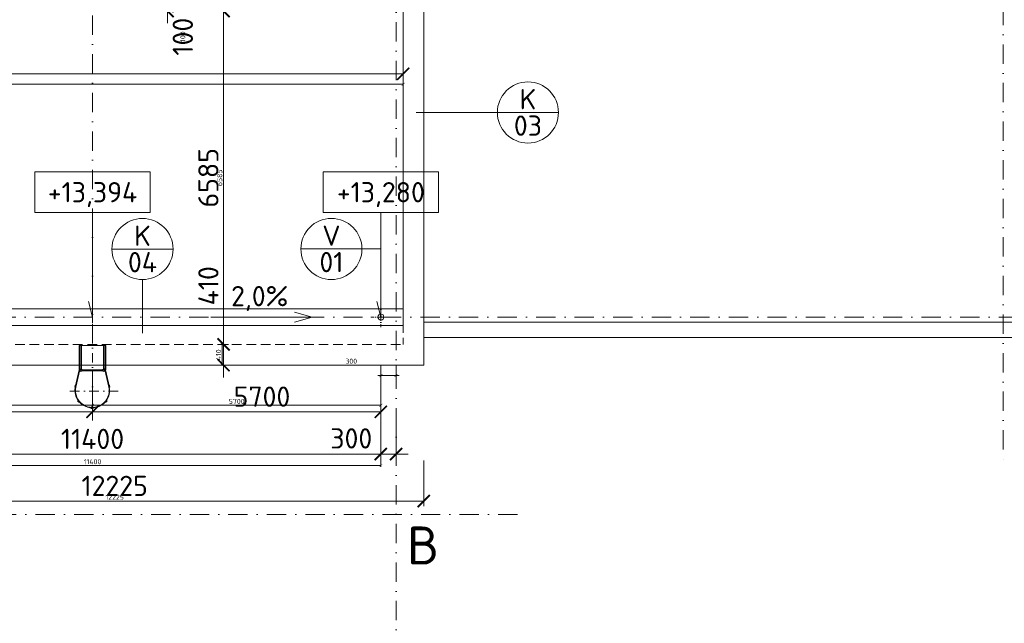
# Model space of a CAD drawing. Header units: millimetres. Extents: x -916886 to 3713765, y -2985421 to 1675785.
# Tile 152 of 256: x 143110 to 162575, y 171253 to 183175. Entities that reach past the tile are written whole.
import ezdxf
from ezdxf import colors
from ezdxf.entities.mleader import LeaderData, LeaderLine
from ezdxf.enums import TextEntityAlignment as Align
from ezdxf.math import Vec2, Vec3

# ---------------------------------------------------------------- set-up
doc = ezdxf.new("R2010")
doc.units = ezdxf.units.MM
for name, pattern in [('CENTERX2', [101.6, 63.5, -12.7, 12.7, -12.7]), ('DASHDOT', [25.4, 12.7, -6.35, 0, -6.35]), ('ČÁRKOVANÁ', [19.05, 12.7, -6.35])]:
    doc.linetypes.add(name, pattern=pattern)
doc.layers.get('Defpoints').update_dxf_attribs({"color": 8})
for name, color, linetype, lineweight in [('A99_N_kce-pohl', 1, 'Continuous', 9), ('A99_N_koty-200', 5, 'Continuous', 5), ('A99_N_koty-200 @ 200', 5, 'Continuous', 5), ('A99_N_koty-200 @ 50 (2)', 5, 'Continuous', 5), ('A99_N_koty-vysk', 160, 'Continuous', 9), ('A99_N_txt-popis-200', 240, 'Continuous', 5), ('A99_N_txt-popis-50 @ 200', 240, 'Continuous', 9), ('A99_N_znaceni 200', 5, 'Continuous', 5), ('A99_S_kce-pohl', 7, 'Continuous', 5), ('A99_S_kce-rez-sil', 7, 'Continuous', 15), ('A99_S_kce-rez-ten', 7, 'Continuous', 9), ('A99_S_osy', 1, 'CENTERX2', 5)]:
    doc.layers.add(name, color=color, linetype=linetype, lineweight=lineweight)
doc.styles.add('A99_kota', font='isocpeur.ttf', dxfattribs={"height": 2})
doc.styles.add('A99_popis', font='isocpeur.ttf')
doc.styles.add('ad_popis 100', font='isocpeur.ttf', dxfattribs={"height": 200})
doc.dimstyles.new('A99_kota_200 new', dxfattribs={"dimscale": 200, "dimtxt": 2, "dimasz": 1.2, "dimexe": 0.5, "dimexo": 1.5, "dimgap": 0.5, "dimtad": 1, "dimdec": 0, "dimzin": 3, "dimdsep": 46, "dimtxsty": 'A99_kota', "dimblk": 'ARCHTICK', "dimcen": 2.5, "dimazin": 2, "dimtfac": 0.75, "dimtdec": 0, "dimtix": 1, "dimtmove": 2, "dimatfit": 0, "dimfxl": 0, "dimtolj": 1, "dimtzin": 0, "dimlwd": 5, "dimlwe": 5, "dimarcsym": 0})

# ---------------------------------------------------------------- blocks, each defined once
blk = doc.blocks.new('_ArchTick')
at = {"color": 0, "linetype": 'ByBlock', "const_width": 0.15}
blk.add_lwpolyline([(-0.5, -0.5), (0.5, 0.5)], dxfattribs=at)
blk = doc.blocks.new('*D3095')
at = {"layer": 'A99_N_koty-200', "color": 0, "linetype": 'Continuous', "lineweight": 5, "transparency": 16777216}
for p, q in [((146035, 183445), (146035, 183685)), ((145235, 183445), (146135, 183445)), ((146035, 183445), (146035, 183345)), ((145235, 183345), (146135, 183345)), ((146035, 183345), (146035, 183105))]:
    blk.add_line(p, q, dxfattribs=at)
at = {"layer": 'Defpoints', "color": 0, "linetype": 'Continuous', "lineweight": 0, "transparency": 16777216}
for p in [(144620, 183445), (144620, 183345), (146035, 183345)]:
    blk.add_point(p, dxfattribs=at)
at = {"layer": 'A99_N_koty-200', "color": 0, "linetype": 'Continuous', "lineweight": 5, "transparency": 16777216, "xscale": 240, "yscale": 240, "zscale": 240}
for p, rotation in [((146035, 183445), 270), ((146035, 183345), 90)]:
    blk.add_blockref('_ArchTick', p, dxfattribs=dict(at, rotation=rotation))
at = {"layer": 'A99_N_koty-200', "color": 0, "linetype": 'Continuous', "transparency": 16777216, "insert": (146335, 182840), "char_height": 400, "attachment_point": 5, "rotation": 90, "style": 'A99_kota'}
blk.add_mtext('\\A1;100', dxfattribs=at)
blk = doc.blocks.new('*D3096')
at = {"layer": 'A99_N_koty-200', "color": 0, "linetype": 'Continuous', "lineweight": 5, "transparency": 16777216}
for p, q in [((145835, 183445), (146060, 183445)), ((146035, 183445), (146035, 183505)), ((146035, 183445), (146035, 183345)), ((145835, 183345), (146060, 183345)), ((146035, 183345), (146035, 183285))]:
    blk.add_line(p, q, dxfattribs=at)
at = {"layer": 'Defpoints', "color": 0, "linetype": 'Continuous', "lineweight": 0, "transparency": 16777216}
for p in [(144620, 183445), (144620, 183345), (146035, 183345)]:
    blk.add_point(p, dxfattribs=at)
at = {"layer": 'A99_N_koty-200', "color": 0, "linetype": 'Continuous', "lineweight": 5, "transparency": 16777216, "xscale": 60, "yscale": 60, "zscale": 60}
for p, rotation in [((146035, 183445), 270), ((146035, 183345), 90)]:
    blk.add_blockref('_ArchTick', p, dxfattribs=dict(at, rotation=rotation))
at = {"layer": 'A99_N_koty-200', "color": 0, "linetype": 'Continuous', "transparency": 16777216, "insert": (146335, 182840), "char_height": 100, "attachment_point": 5, "rotation": 90, "style": 'A99_kota'}
blk.add_mtext('\\A1;100', dxfattribs=at)
blk = doc.blocks.new('*D3107')
at = {"layer": 'A99_N_koty-200', "color": 0, "linetype": 'Continuous', "lineweight": 5, "transparency": 16777216}
for p, q in [((146340, 183345), (147240, 183345)), ((147140, 183345), (147140, 176760)), ((147140, 176760), (147240, 176760))]:
    blk.add_line(p, q, dxfattribs=at)
at = {"layer": 'Defpoints', "color": 0, "linetype": 'Continuous', "lineweight": 0, "transparency": 16777216}
for p in [(144620, 183345), (147140, 176760), (147140, 176760)]:
    blk.add_point(p, dxfattribs=at)
at = {"layer": 'A99_N_koty-200', "color": 0, "linetype": 'Continuous', "lineweight": 5, "transparency": 16777216, "xscale": 240, "yscale": 240, "zscale": 240}
for p, rotation in [((147140, 183345), 90), ((147140, 176760), 270)]:
    blk.add_blockref('_ArchTick', p, dxfattribs=dict(at, rotation=rotation))
at = {"layer": 'A99_N_koty-200', "color": 0, "linetype": 'Continuous', "transparency": 16777216, "insert": (146840, 180052.5), "char_height": 400, "attachment_point": 5, "rotation": 90, "style": 'A99_kota'}
blk.add_mtext('\\A1;6585', dxfattribs=at)
blk = doc.blocks.new('*D3108')
at = {"layer": 'A99_N_koty-200', "color": 0, "linetype": 'Continuous', "lineweight": 5, "transparency": 16777216}
for p, q in [((146940, 183345), (147165, 183345)), ((147140, 183345), (147140, 176760)), ((147140, 176760), (147165, 176760))]:
    blk.add_line(p, q, dxfattribs=at)
at = {"layer": 'Defpoints', "color": 0, "linetype": 'Continuous', "lineweight": 0, "transparency": 16777216}
for p in [(144620, 183345), (147140, 176760), (147140, 176760)]:
    blk.add_point(p, dxfattribs=at)
at = {"layer": 'A99_N_koty-200', "color": 0, "linetype": 'Continuous', "lineweight": 5, "transparency": 16777216, "xscale": 60, "yscale": 60, "zscale": 60}
for p, rotation in [((147140, 183345), 90), ((147140, 176760), 270)]:
    blk.add_blockref('_ArchTick', p, dxfattribs=dict(at, rotation=rotation))
at = {"layer": 'A99_N_koty-200', "color": 0, "linetype": 'Continuous', "transparency": 16777216, "insert": (147065, 180052.5), "char_height": 100, "attachment_point": 5, "rotation": 90, "style": 'A99_kota'}
blk.add_mtext('\\A1;6585', dxfattribs=at)
blk = doc.blocks.new('*D3110')
at = {"layer": 'A99_N_koty-200', "color": 0, "linetype": 'Continuous', "lineweight": 5, "transparency": 16777216}
for p, q in [((147140, 176760), (147140, 177000)), ((147140, 176760), (147240, 176760)), ((147140, 176350), (147140, 176760)), ((147140, 176350), (147240, 176350)), ((147140, 176350), (147140, 176110))]:
    blk.add_line(p, q, dxfattribs=at)
at = {"layer": 'Defpoints', "color": 0, "linetype": 'Continuous', "lineweight": 0, "transparency": 16777216}
for p in [(147140, 176760), (147140, 176760), (147116, 176350)]:
    blk.add_point(p, dxfattribs=at)
at = {"layer": 'A99_N_koty-200', "color": 0, "linetype": 'Continuous', "lineweight": 5, "transparency": 16777216, "xscale": 240, "yscale": 240, "zscale": 240}
for p, rotation in [((147140, 176760), 270), ((147140, 176350), 90)]:
    blk.add_blockref('_ArchTick', p, dxfattribs=dict(at, rotation=rotation))
at = {"layer": 'A99_N_koty-200', "color": 0, "linetype": 'Continuous', "transparency": 16777216, "insert": (146840, 177920), "char_height": 400, "attachment_point": 5, "rotation": 90, "style": 'A99_kota'}
blk.add_mtext('\\A1;410', dxfattribs=at)
blk = doc.blocks.new('*D3111')
at = {"layer": 'A99_N_koty-200', "color": 0, "linetype": 'Continuous', "lineweight": 5, "transparency": 16777216}
for p, q in [((147116, 176760), (147091, 176760)), ((147116, 176350), (147116, 176760)), ((147116, 176350), (147141, 176350))]:
    blk.add_line(p, q, dxfattribs=at)
at = {"layer": 'Defpoints', "color": 0, "linetype": 'Continuous', "lineweight": 0, "transparency": 16777216}
for p in [(147116, 176760), (147140, 176760), (147116, 176350)]:
    blk.add_point(p, dxfattribs=at)
at = {"layer": 'A99_N_koty-200', "color": 0, "linetype": 'Continuous', "lineweight": 5, "transparency": 16777216, "xscale": 60, "yscale": 60, "zscale": 60}
for p, rotation in [((147116, 176760), 90), ((147116, 176350), 270)]:
    blk.add_blockref('_ArchTick', p, dxfattribs=dict(at, rotation=rotation))
at = {"layer": 'A99_N_koty-200', "color": 0, "linetype": 'Continuous', "transparency": 16777216, "insert": (147041, 176555), "char_height": 100, "attachment_point": 5, "rotation": 90, "style": 'A99_kota'}
blk.add_mtext('\\A1;410', dxfattribs=at)
blk = doc.blocks.new('*D3113')
at = {"layer": 'A99_N_koty-200', "color": 0, "linetype": 'Continuous', "lineweight": 5, "transparency": 16777216}
for p, q in [((5860, 182105), (5860, 182205)), ((150690, 182105), (150690, 182205)), ((5860, 182105), (150690, 182105))]:
    blk.add_line(p, q, dxfattribs=at)
at = {"layer": 'Defpoints', "color": 0, "linetype": 'Continuous', "lineweight": 0, "transparency": 16777216}
for p in [(150690, 182105), (150690, 182095), (5860, 181900)]:
    blk.add_point(p, dxfattribs=at)
at = {"layer": 'A99_N_koty-200', "color": 0, "linetype": 'Continuous', "lineweight": 5, "transparency": 16777216, "xscale": 240, "yscale": 240, "zscale": 240, "rotation": 180}
blk.add_blockref('_ArchTick', (5860, 182105), dxfattribs=at)
at = {"layer": 'A99_N_koty-200', "color": 0, "linetype": 'Continuous', "lineweight": 5, "transparency": 16777216, "xscale": 240, "yscale": 240, "zscale": 240}
blk.add_blockref('_ArchTick', (150690, 182105), dxfattribs=at)
at = {"layer": 'A99_N_koty-200', "color": 0, "linetype": 'Continuous', "transparency": 16777216, "insert": (76950, 182405), "char_height": 400, "attachment_point": 5, "style": 'A99_kota'}
blk.add_mtext('\\A1;144830', dxfattribs=at)
blk = doc.blocks.new('*D3114')
at = {"layer": 'A99_N_koty-200', "color": 0, "linetype": 'Continuous', "lineweight": 5, "transparency": 16777216}
for p, q in [((150690, 182020), (150690, 181875)), ((5860, 181900), (5860, 181925)), ((5860, 181900), (150690, 181900))]:
    blk.add_line(p, q, dxfattribs=at)
at = {"layer": 'Defpoints', "color": 0, "linetype": 'Continuous', "lineweight": 0, "transparency": 16777216}
for p in [(150690, 182095), (5860, 181900), (150690, 181900)]:
    blk.add_point(p, dxfattribs=at)
at = {"layer": 'A99_N_koty-200', "color": 0, "linetype": 'Continuous', "lineweight": 5, "transparency": 16777216, "xscale": 60, "yscale": 60, "zscale": 60, "rotation": 180}
blk.add_blockref('_ArchTick', (5860, 181900), dxfattribs=at)
at = {"layer": 'A99_N_koty-200', "color": 0, "linetype": 'Continuous', "lineweight": 5, "transparency": 16777216, "xscale": 60, "yscale": 60, "zscale": 60}
blk.add_blockref('_ArchTick', (150690, 181900), dxfattribs=at)
at = {"layer": 'A99_N_koty-200', "color": 0, "linetype": 'Continuous', "transparency": 16777216, "insert": (78275, 181975), "char_height": 100, "attachment_point": 5, "style": 'A99_kota'}
blk.add_mtext('\\A1;144830', dxfattribs=at)
blk = doc.blocks.new('*D3804')
at = {"layer": 'A99_N_koty-200', "color": 0, "linetype": 'Continuous', "lineweight": 5, "transparency": 16777216}
for p, q in [((150250, 175395), (150250, 174495)), ((150550, 175395), (150550, 174495)), ((150250, 174595), (150010, 174595)), ((150550, 174595), (150250, 174595)), ((150550, 174595), (150790, 174595))]:
    blk.add_line(p, q, dxfattribs=at)
at = {"layer": 'Defpoints', "color": 0, "linetype": 'Continuous', "lineweight": 0, "transparency": 16777216}
for p in [(150250, 177300), (150550, 176835), (150250, 174595)]:
    blk.add_point(p, dxfattribs=at)
at = {"layer": 'A99_N_koty-200', "color": 0, "linetype": 'Continuous', "lineweight": 5, "transparency": 16777216, "xscale": 240, "yscale": 240, "zscale": 240}
blk.add_blockref('_ArchTick', (150250, 174595), dxfattribs=at)
at = {"layer": 'A99_N_koty-200', "color": 0, "linetype": 'Continuous', "lineweight": 5, "transparency": 16777216, "xscale": 240, "yscale": 240, "zscale": 240, "rotation": 180}
blk.add_blockref('_ArchTick', (150550, 174595), dxfattribs=at)
at = {"layer": 'A99_N_koty-200', "color": 0, "linetype": 'Continuous', "transparency": 16777216, "insert": (149665, 174905), "char_height": 400, "attachment_point": 5, "style": 'A99_kota'}
blk.add_mtext('\\A1;300', dxfattribs=at)
blk = doc.blocks.new('*D3805')
at = {"layer": 'A99_N_koty-200', "color": 0, "linetype": 'Continuous', "lineweight": 5, "transparency": 16777216}
for p, q in [((150250, 176347.5), (150250, 176122.5)), ((150550, 176347.5), (150550, 176122.5)), ((150250, 176147.5), (150190, 176147.5)), ((150550, 176147.5), (150250, 176147.5)), ((150550, 176147.5), (150610, 176147.5))]:
    blk.add_line(p, q, dxfattribs=at)
at = {"layer": 'Defpoints', "color": 0, "linetype": 'Continuous', "lineweight": 0, "transparency": 16777216}
for p in [(150250, 177300), (150550, 176835), (150250, 176147.5)]:
    blk.add_point(p, dxfattribs=at)
at = {"layer": 'A99_N_koty-200', "color": 0, "linetype": 'Continuous', "lineweight": 5, "transparency": 16777216, "xscale": 60, "yscale": 60, "zscale": 60}
blk.add_blockref('_ArchTick', (150250, 176147.5), dxfattribs=at)
at = {"layer": 'A99_N_koty-200', "color": 0, "linetype": 'Continuous', "lineweight": 5, "transparency": 16777216, "xscale": 60, "yscale": 60, "zscale": 60, "rotation": 180}
blk.add_blockref('_ArchTick', (150550, 176147.5), dxfattribs=at)
at = {"layer": 'A99_N_koty-200', "color": 0, "linetype": 'Continuous', "transparency": 16777216, "insert": (149665, 176430), "char_height": 100, "attachment_point": 5, "style": 'A99_kota'}
blk.add_mtext('\\A1;300', dxfattribs=at)
blk = doc.blocks.new('*U62')
at = {"color": 0, "linetype": 'ByBlock'}
for p, q in [((5.7, -4), (5.7, -14.35)), ((5.7, -14.35), (5.286, -12.805))]:
    blk.add_line(p, q, dxfattribs=at)
blk.add_lwpolyline([(0, -4), (11.4, -4), (11.4, 0), (0, 0)], close=True, dxfattribs=at)
at = {"color": 0, "linetype": 'ByBlock', "style": 'A99_kota'}
for tag, p in [('VYSKA', (5.7, -2.241)), ('VYSKA_POPIS1', (5.7, -6.041)), ('VYSKA_POPIS2', (5.9, -9.541)), ('VYSKA_POPIS3', (5.9, -13.041))]:
    blk.add_attdef(tag, text='', height=2, dxfattribs=at).set_placement(p, align=Align.MIDDLE)
blk = doc.blocks.new('*D3858')
at = {"layer": 'A99_N_koty-200', "color": 0, "linetype": 'Continuous', "lineweight": 5, "transparency": 16777216}
for p, q in [((138850, 175395), (138850, 174495)), ((150250, 175395), (150250, 174495)), ((138850, 174595), (150250, 174595))]:
    blk.add_line(p, q, dxfattribs=at)
at = {"layer": 'Defpoints', "color": 0, "linetype": 'Continuous', "lineweight": 0, "transparency": 16777216}
for p in [(138850, 176800), (150250, 176800), (150250, 174595)]:
    blk.add_point(p, dxfattribs=at)
at = {"layer": 'A99_N_koty-200', "color": 0, "linetype": 'Continuous', "lineweight": 5, "transparency": 16777216, "xscale": 240, "yscale": 240, "zscale": 240, "rotation": 180}
blk.add_blockref('_ArchTick', (138850, 174595), dxfattribs=at)
at = {"layer": 'A99_N_koty-200', "color": 0, "linetype": 'Continuous', "lineweight": 5, "transparency": 16777216, "xscale": 240, "yscale": 240, "zscale": 240}
blk.add_blockref('_ArchTick', (150250, 174595), dxfattribs=at)
at = {"layer": 'A99_N_koty-200', "color": 0, "linetype": 'Continuous', "transparency": 16777216, "insert": (144550, 174895), "char_height": 400, "attachment_point": 5, "style": 'A99_kota'}
blk.add_mtext('\\A1;11400', dxfattribs=at)
blk = doc.blocks.new('*D3859')
at = {"layer": 'A99_N_koty-200', "color": 0, "linetype": 'Continuous', "lineweight": 5, "transparency": 16777216}
for p, q in [((138850, 174570), (138850, 174345)), ((150250, 174570), (150250, 174345)), ((138850, 174370), (150250, 174370))]:
    blk.add_line(p, q, dxfattribs=at)
at = {"layer": 'Defpoints', "color": 0, "linetype": 'Continuous', "lineweight": 0, "transparency": 16777216}
for p in [(138850, 176800), (150250, 176800), (150250, 174370)]:
    blk.add_point(p, dxfattribs=at)
at = {"layer": 'A99_N_koty-200', "color": 0, "linetype": 'Continuous', "lineweight": 5, "transparency": 16777216, "xscale": 60, "yscale": 60, "zscale": 60, "rotation": 180}
blk.add_blockref('_ArchTick', (138850, 174370), dxfattribs=at)
at = {"layer": 'A99_N_koty-200', "color": 0, "linetype": 'Continuous', "lineweight": 5, "transparency": 16777216, "xscale": 60, "yscale": 60, "zscale": 60}
blk.add_blockref('_ArchTick', (150250, 174370), dxfattribs=at)
at = {"layer": 'A99_N_koty-200', "color": 0, "linetype": 'Continuous', "transparency": 16777216, "insert": (144550, 174445), "char_height": 100, "attachment_point": 5, "style": 'A99_kota'}
blk.add_mtext('\\A1;11400', dxfattribs=at)
blk = doc.blocks.new('*D3861')
at = {"layer": 'A99_N_koty-200', "color": 0, "linetype": 'Continuous', "lineweight": 5, "transparency": 16777216}
for p, q in [((144550, 176230), (144550, 175330)), ((150250, 176230), (150250, 175330)), ((150250, 175430), (144550, 175430))]:
    blk.add_line(p, q, dxfattribs=at)
at = {"layer": 'Defpoints', "color": 0, "linetype": 'Continuous', "lineweight": 0, "transparency": 16777216}
for p in [(144550, 176810), (150250, 176930), (144550, 175430)]:
    blk.add_point(p, dxfattribs=at)
at = {"layer": 'A99_N_koty-200', "color": 0, "linetype": 'Continuous', "lineweight": 5, "transparency": 16777216, "xscale": 240, "yscale": 240, "zscale": 240, "rotation": 180}
blk.add_blockref('_ArchTick', (144550, 175430), dxfattribs=at)
at = {"layer": 'A99_N_koty-200', "color": 0, "linetype": 'Continuous', "lineweight": 5, "transparency": 16777216, "xscale": 240, "yscale": 240, "zscale": 240}
blk.add_blockref('_ArchTick', (150250, 175430), dxfattribs=at)
at = {"layer": 'A99_N_koty-200', "color": 0, "linetype": 'Continuous', "transparency": 16777216, "insert": (147900, 175730), "char_height": 400, "attachment_point": 5, "style": 'A99_kota'}
blk.add_mtext('\\A1;5700', dxfattribs=at)
blk = doc.blocks.new('*D3862')
at = {"layer": 'A99_N_koty-200', "color": 0, "linetype": 'Continuous', "lineweight": 5, "transparency": 16777216}
for p, q in [((144550, 175760), (144550, 175535)), ((150250, 175760), (150250, 175535)), ((150250, 175560), (144550, 175560))]:
    blk.add_line(p, q, dxfattribs=at)
at = {"layer": 'Defpoints', "color": 0, "linetype": 'Continuous', "lineweight": 0, "transparency": 16777216}
for p in [(144550, 176810), (150250, 176930), (144550, 175560)]:
    blk.add_point(p, dxfattribs=at)
at = {"layer": 'A99_N_koty-200', "color": 0, "linetype": 'Continuous', "lineweight": 5, "transparency": 16777216, "xscale": 60, "yscale": 60, "zscale": 60, "rotation": 180}
blk.add_blockref('_ArchTick', (144550, 175560), dxfattribs=at)
at = {"layer": 'A99_N_koty-200', "color": 0, "linetype": 'Continuous', "lineweight": 5, "transparency": 16777216, "xscale": 60, "yscale": 60, "zscale": 60}
blk.add_blockref('_ArchTick', (150250, 175560), dxfattribs=at)
at = {"layer": 'A99_N_koty-200', "color": 0, "linetype": 'Continuous', "transparency": 16777216, "insert": (147400, 175635), "char_height": 100, "attachment_point": 5, "style": 'A99_kota'}
blk.add_mtext('\\A1;5700', dxfattribs=at)
blk = doc.blocks.new('*D3864')
at = {"layer": 'A99_N_koty-200', "color": 0, "linetype": 'Continuous', "lineweight": 5, "transparency": 16777216}
for p, q in [((144550, 176230), (144550, 175330)), ((138850, 176055), (138850, 175330)), ((138850, 175430), (144550, 175430))]:
    blk.add_line(p, q, dxfattribs=at)
at = {"layer": 'Defpoints', "color": 0, "linetype": 'Continuous', "lineweight": 0, "transparency": 16777216}
for p in [(144550, 176810), (138850, 176355), (144550, 175430)]:
    blk.add_point(p, dxfattribs=at)
at = {"layer": 'A99_N_koty-200', "color": 0, "linetype": 'Continuous', "lineweight": 5, "transparency": 16777216, "xscale": 240, "yscale": 240, "zscale": 240, "rotation": 180}
blk.add_blockref('_ArchTick', (138850, 175430), dxfattribs=at)
at = {"layer": 'A99_N_koty-200', "color": 0, "linetype": 'Continuous', "lineweight": 5, "transparency": 16777216, "xscale": 240, "yscale": 240, "zscale": 240}
blk.add_blockref('_ArchTick', (144550, 175430), dxfattribs=at)
at = {"layer": 'A99_N_koty-200', "color": 0, "linetype": 'Continuous', "transparency": 16777216, "insert": (141700, 175730), "char_height": 400, "attachment_point": 5, "style": 'A99_kota'}
blk.add_mtext('\\A1;5700', dxfattribs=at)
blk = doc.blocks.new('*D3865')
at = {"layer": 'A99_N_koty-200', "color": 0, "linetype": 'Continuous', "lineweight": 5, "transparency": 16777216}
for p, q in [((138850, 175760), (138850, 175535)), ((144550, 175760), (144550, 175535)), ((138850, 175560), (144550, 175560))]:
    blk.add_line(p, q, dxfattribs=at)
at = {"layer": 'Defpoints', "color": 0, "linetype": 'Continuous', "lineweight": 0, "transparency": 16777216}
for p in [(144550, 176810), (138850, 176355), (144550, 175560)]:
    blk.add_point(p, dxfattribs=at)
at = {"layer": 'A99_N_koty-200', "color": 0, "linetype": 'Continuous', "lineweight": 5, "transparency": 16777216, "xscale": 60, "yscale": 60, "zscale": 60, "rotation": 180}
blk.add_blockref('_ArchTick', (138850, 175560), dxfattribs=at)
at = {"layer": 'A99_N_koty-200', "color": 0, "linetype": 'Continuous', "lineweight": 5, "transparency": 16777216, "xscale": 60, "yscale": 60, "zscale": 60}
blk.add_blockref('_ArchTick', (144550, 175560), dxfattribs=at)
at = {"layer": 'A99_N_koty-200', "color": 0, "linetype": 'Continuous', "transparency": 16777216, "insert": (141700, 175635), "char_height": 100, "attachment_point": 5, "style": 'A99_kota'}
blk.add_mtext('\\A1;5700', dxfattribs=at)
blk = doc.blocks.new('*U20')
at = {"color": 0, "linetype": 'ByBlock'}
blk.add_line((-3.02, 0), (3.02, 0), dxfattribs=at)
blk.add_circle((0, 0), 3.02, dxfattribs=at)
at = {"color": 0, "linetype": 'ByBlock', "style": 'A99_popis'}
for tag, p in [('KATEGORIE', (0, 1.31)), ('PRVEK', (0, -1.298))]:
    blk.add_attdef(tag, text='', height=2, dxfattribs=at).set_placement(p, align=Align.MIDDLE_CENTER)
blk = doc.blocks.new('*D4101')
at = {"layer": 'A99_N_koty-200', "color": 0, "linetype": 'Continuous', "lineweight": 5, "transparency": 16777216}
for p, q in [((151100, 174467.5), (151100, 173567.5)), ((138875, 173667.5), (138875, 173567.5)), ((138875, 173667.5), (151100, 173667.5))]:
    blk.add_line(p, q, dxfattribs=at)
at = {"layer": 'Defpoints', "color": 0, "linetype": 'Continuous', "lineweight": 0, "transparency": 16777216}
for p in [(151100, 176350), (138875, 173747.5), (151100, 173667.5)]:
    blk.add_point(p, dxfattribs=at)
at = {"layer": 'A99_N_koty-200', "color": 0, "linetype": 'Continuous', "lineweight": 5, "transparency": 16777216, "xscale": 240, "yscale": 240, "zscale": 240, "rotation": 180}
blk.add_blockref('_ArchTick', (138875, 173667.5), dxfattribs=at)
at = {"layer": 'A99_N_koty-200', "color": 0, "linetype": 'Continuous', "lineweight": 5, "transparency": 16777216, "xscale": 240, "yscale": 240, "zscale": 240}
blk.add_blockref('_ArchTick', (151100, 173667.5), dxfattribs=at)
at = {"layer": 'A99_N_koty-200', "color": 0, "linetype": 'Continuous', "transparency": 16777216, "insert": (144987.5, 173967.5), "char_height": 400, "attachment_point": 5, "style": 'A99_kota'}
blk.add_mtext('\\A1;12225', dxfattribs=at)
blk = doc.blocks.new('*D4102')
at = {"layer": 'A99_N_koty-200', "color": 0, "linetype": 'Continuous', "lineweight": 5, "transparency": 16777216}
for p, q in [((151100, 173867.5), (151100, 173642.5)), ((138875, 173672.5), (138875, 173642.5)), ((138875, 173667.5), (151100, 173667.5))]:
    blk.add_line(p, q, dxfattribs=at)
at = {"layer": 'Defpoints', "color": 0, "linetype": 'Continuous', "lineweight": 0, "transparency": 16777216}
for p in [(151100, 176350), (138875, 173747.5), (151100, 173667.5)]:
    blk.add_point(p, dxfattribs=at)
at = {"layer": 'A99_N_koty-200', "color": 0, "linetype": 'Continuous', "lineweight": 5, "transparency": 16777216, "xscale": 60, "yscale": 60, "zscale": 60, "rotation": 180}
blk.add_blockref('_ArchTick', (138875, 173667.5), dxfattribs=at)
at = {"layer": 'A99_N_koty-200', "color": 0, "linetype": 'Continuous', "lineweight": 5, "transparency": 16777216, "xscale": 60, "yscale": 60, "zscale": 60}
blk.add_blockref('_ArchTick', (151100, 173667.5), dxfattribs=at)
at = {"layer": 'A99_N_koty-200', "color": 0, "linetype": 'Continuous', "transparency": 16777216, "insert": (144987.5, 173742.5), "char_height": 100, "attachment_point": 5, "style": 'A99_kota'}
blk.add_mtext('\\A1;12225', dxfattribs=at)
blk = doc.blocks.new('*U4754')
at = {"layer": 'A99_N_koty-200 @ 200', "linetype": 'Continuous'}
dim = blk.add_linear_dim(base=(146035, 183345), p1=(144620, 183445), p2=(144620, 183345), angle=90, dimstyle='A99_kota_200 new', override={"dimscale": 200, "dimtix": 1, "dimtofl": 1, "dimtmove": 2, "dimatfit": 0}, dxfattribs=at)
dim.commit()
dim.dimension.update_dxf_attribs({"geometry": '*D3095', "text_midpoint": (146335, 182840), "dimtype": 128})
at = {"layer": 'A99_N_koty-200 @ 50 (2)', "linetype": 'Continuous'}
dim = blk.add_linear_dim(base=(146035, 183345), p1=(144620, 183445), p2=(144620, 183345), angle=90, dimstyle='A99_kota_200 new', override={"dimscale": 50, "dimtix": 1, "dimtofl": 1, "dimtmove": 2, "dimatfit": 0}, dxfattribs=at)
dim.commit()
dim.dimension.update_dxf_attribs({"geometry": '*D3096', "text_midpoint": (146335, 182840), "dimtype": 128})
blk = doc.blocks.new('*U4758')
at = {"layer": 'A99_N_koty-200 @ 200', "linetype": 'Continuous'}
dim = blk.add_linear_dim(base=(147140, 176760), p1=(144620, 183345), p2=(147140, 176760), angle=90, dimstyle='A99_kota_200 new', override={"dimscale": 200, "dimtix": 1, "dimtofl": 1, "dimtmove": 2, "dimatfit": 0}, dxfattribs=at)
dim.commit()
dim.dimension.update_dxf_attribs({"geometry": '*D3107', "text_midpoint": (146840, 180052.5)})
at = {"layer": 'A99_N_koty-200 @ 50 (2)', "linetype": 'Continuous'}
dim = blk.add_linear_dim(base=(147140, 176760), p1=(144620, 183345), p2=(147140, 176760), angle=90, dimstyle='A99_kota_200 new', override={"dimscale": 50, "dimtix": 1, "dimtofl": 1, "dimtmove": 2, "dimatfit": 0}, dxfattribs=at)
dim.commit()
dim.dimension.update_dxf_attribs({"geometry": '*D3108', "text_midpoint": (147065, 180052.5)})
blk = doc.blocks.new('*U4759')
at = {"layer": 'A99_N_koty-200 @ 200', "linetype": 'Continuous'}
dim = blk.add_linear_dim(base=(147140, 176760), p1=(147115.7, 176350), p2=(147140, 176760), angle=90, dimstyle='A99_kota_200 new', override={"dimscale": 200, "dimtix": 1, "dimtofl": 1, "dimtmove": 2, "dimatfit": 0}, dxfattribs=at)
dim.commit()
dim.dimension.update_dxf_attribs({"geometry": '*D3110', "text_midpoint": (146840, 177920), "dimtype": 128})
at = {"layer": 'A99_N_koty-200 @ 50 (2)', "linetype": 'Continuous'}
dim = blk.add_linear_dim(base=(147115.7, 176760), p1=(147115.7, 176350), p2=(147140, 176760), angle=90, dimstyle='A99_kota_200 new', override={"dimscale": 50, "dimtix": 1, "dimtofl": 1, "dimtmove": 2, "dimatfit": 0}, dxfattribs=at)
dim.commit()
dim.dimension.update_dxf_attribs({"geometry": '*D3111', "text_midpoint": (147040.7, 176555)})
blk = doc.blocks.new('*U4760')
at = {"layer": 'A99_N_koty-200 @ 200', "linetype": 'Continuous'}
dim = blk.add_linear_dim(base=(150690, 182105), p1=(5860, 181900), p2=(150690, 182095), dimstyle='A99_kota_200 new', override={"dimscale": 200, "dimtix": 1, "dimtofl": 1, "dimtmove": 2, "dimatfit": 0}, dxfattribs=at)
dim.commit()
dim.dimension.update_dxf_attribs({"geometry": '*D3113', "text_midpoint": (76950, 182405), "dimtype": 128})
at = {"layer": 'A99_N_koty-200 @ 50 (2)', "linetype": 'Continuous'}
dim = blk.add_linear_dim(base=(150690, 181900), p1=(5860, 181900), p2=(150690, 182095), dimstyle='A99_kota_200 new', override={"dimscale": 50, "dimtix": 1, "dimtofl": 1, "dimtmove": 2, "dimatfit": 0}, dxfattribs=at)
dim.commit()
dim.dimension.update_dxf_attribs({"geometry": '*D3114', "text_midpoint": (78275, 181975)})
blk = doc.blocks.new('*U4952')
at = {"layer": 'A99_N_koty-200 @ 200', "linetype": 'Continuous'}
dim = blk.add_linear_dim(base=(150250, 174595), p1=(150550, 176835), p2=(150250, 177300), dimstyle='A99_kota_200 new', override={"dimscale": 200, "dimtix": 1, "dimtofl": 1, "dimtmove": 2, "dimatfit": 0}, dxfattribs=at)
dim.commit()
dim.dimension.update_dxf_attribs({"geometry": '*D3804', "text_midpoint": (149665, 174905), "dimtype": 128})
at = {"layer": 'A99_N_koty-200 @ 50 (2)', "linetype": 'Continuous'}
dim = blk.add_linear_dim(base=(150250, 176147.5), p1=(150550, 176835), p2=(150250, 177300), dimstyle='A99_kota_200 new', override={"dimscale": 50, "dimtix": 1, "dimtofl": 1, "dimtmove": 2, "dimatfit": 0}, dxfattribs=at)
dim.commit()
dim.dimension.update_dxf_attribs({"geometry": '*D3805', "text_midpoint": (149665, 176430), "dimtype": 128})
blk = doc.blocks.new('*U4970')
at = {"layer": 'A99_N_koty-200 @ 200', "linetype": 'Continuous'}
dim = blk.add_linear_dim(base=(150250, 174595), p1=(138850, 176800), p2=(150250, 176800), dimstyle='A99_kota_200 new', override={"dimscale": 200, "dimtix": 1, "dimtofl": 1, "dimtmove": 2, "dimatfit": 0}, dxfattribs=at)
dim.commit()
dim.dimension.update_dxf_attribs({"geometry": '*D3858', "text_midpoint": (144550, 174895)})
at = {"layer": 'A99_N_koty-200 @ 50 (2)', "linetype": 'Continuous'}
dim = blk.add_linear_dim(base=(150250, 174370), p1=(138850, 176800), p2=(150250, 176800), dimstyle='A99_kota_200 new', override={"dimscale": 50, "dimtix": 1, "dimtofl": 1, "dimtmove": 2, "dimatfit": 0}, dxfattribs=at)
dim.commit()
dim.dimension.update_dxf_attribs({"geometry": '*D3859', "text_midpoint": (144550, 174445)})
blk = doc.blocks.new('*U4971')
at = {"layer": 'A99_N_koty-200 @ 200', "linetype": 'Continuous'}
dim = blk.add_linear_dim(base=(144550, 175430), p1=(150250, 176930), p2=(144550, 176810), angle=180, dimstyle='A99_kota_200 new', override={"dimscale": 200, "dimtix": 1, "dimtofl": 1, "dimtmove": 2, "dimatfit": 0}, dxfattribs=at)
dim.commit()
dim.dimension.update_dxf_attribs({"geometry": '*D3861', "text_midpoint": (147900, 175730), "dimtype": 128})
at = {"layer": 'A99_N_koty-200 @ 50 (2)', "linetype": 'Continuous'}
dim = blk.add_linear_dim(base=(144550, 175560), p1=(150250, 176930), p2=(144550, 176810), angle=180, dimstyle='A99_kota_200 new', override={"dimscale": 50, "dimtix": 1, "dimtofl": 1, "dimtmove": 2, "dimatfit": 0}, dxfattribs=at)
dim.commit()
dim.dimension.update_dxf_attribs({"geometry": '*D3862', "text_midpoint": (147400, 175635)})
blk = doc.blocks.new('*U4972')
at = {"layer": 'A99_N_koty-200 @ 200', "linetype": 'Continuous'}
dim = blk.add_linear_dim(base=(144550, 175430), p1=(138850, 176355), p2=(144550, 176810), dimstyle='A99_kota_200 new', override={"dimscale": 200, "dimtix": 1, "dimtofl": 1, "dimtmove": 2, "dimatfit": 0}, dxfattribs=at)
dim.commit()
dim.dimension.update_dxf_attribs({"geometry": '*D3864', "text_midpoint": (141700, 175730)})
at = {"layer": 'A99_N_koty-200 @ 50 (2)', "linetype": 'Continuous'}
dim = blk.add_linear_dim(base=(144550, 175560), p1=(138850, 176355), p2=(144550, 176810), dimstyle='A99_kota_200 new', override={"dimscale": 50, "dimtix": 1, "dimtofl": 1, "dimtmove": 2, "dimatfit": 0}, dxfattribs=at)
dim.commit()
dim.dimension.update_dxf_attribs({"geometry": '*D3865', "text_midpoint": (141700, 175635)})
blk = doc.blocks.new('*U5072')
at = {"layer": 'A99_N_koty-200 @ 200', "linetype": 'Continuous'}
dim = blk.add_linear_dim(base=(151100, 173667.5), p1=(138875, 173747.5), p2=(151100, 176350), dimstyle='A99_kota_200 new', override={"dimscale": 200, "dimtix": 1, "dimtofl": 1, "dimtmove": 2, "dimatfit": 0}, dxfattribs=at)
dim.commit()
dim.dimension.update_dxf_attribs({"geometry": '*D4101', "text_midpoint": (144987.5, 173967.5)})
at = {"layer": 'A99_N_koty-200 @ 50 (2)', "linetype": 'Continuous'}
dim = blk.add_linear_dim(base=(151100, 173667.5), p1=(138875, 173747.5), p2=(151100, 176350), dimstyle='A99_kota_200 new', override={"dimscale": 50, "dimtix": 1, "dimtofl": 1, "dimtmove": 2, "dimatfit": 0}, dxfattribs=at)
dim.commit()
dim.dimension.update_dxf_attribs({"geometry": '*D4102', "text_midpoint": (144987.5, 173742.5)})

msp = doc.modelspace()

# ---------------------------------------------------------------- linework, layer by layer
at = {"layer": 'A99_N_kce-pohl', "linetype": 'ČÁRKOVANÁ', "lineweight": 9, "ltscale": 15}
msp.add_line((5860, 176760), (150690, 176760), dxfattribs=at)
at = {"layer": 'A99_N_kce-pohl', "linetype": 'Continuous', "lineweight": 9, "ltscale": 25}
msp.add_line((138875.5, 176350), (151100, 176350), dxfattribs=at)
at = {"layer": 'A99_N_kce-pohl', "linetype": 'Continuous', "lineweight": 9}
for points in [[(151100, 176350), (151100, 214320)], [(150690, 177180), (150690, 214020)]]:
    msp.add_lwpolyline(points, dxfattribs=at)
at = {"layer": 'A99_N_kce-pohl', "linetype": 'Continuous', "ltscale": 25}
msp.add_lwpolyline([(150690, 177135), (150690, 177465), (6000, 177465), (6000, 177135)], close=True, dxfattribs=at)
msp.add_lwpolyline([(144550, 177180), (144550, 177420)], dxfattribs=at)
at = {"layer": 'A99_N_kce-pohl', "linetype": 'DASHDOT', "lineweight": 5, "ltscale": 5}
for points in [[(150250, 177100), (150250, 177500)], [(150050, 177300), (150450, 177300)]]:
    msp.add_lwpolyline(points, dxfattribs=at)
at = {"layer": 'A99_N_kce-pohl', "linetype": 'ČÁRKOVANÁ', "lineweight": 9, "ltscale": 15}
msp.add_lwpolyline([(150690, 177180), (150690, 176760)], dxfattribs=at)
at = {"layer": 'A99_N_kce-pohl', "linetype": 'Continuous'}
msp.add_circle((150250, 177300), 60, dxfattribs=at)
at = {"layer": 'A99_N_koty-vysk'}
for points in [[(148890, 177300), (148540, 177400)], [(148890, 177300), (146890, 177300)], [(148890, 177300), (148540, 177200)]]:
    msp.add_lwpolyline(points, dxfattribs=at)
at = {"layer": 'A99_N_znaceni 200', "lineweight": 5}
msp.add_lwpolyline([(152553.2, 181342.5), (150948, 181342.5)], dxfattribs=at)
at = {"layer": 'A99_N_znaceni 200'}
for points in [[(150250, 178646.5), (149876.5, 178646.5)], [(145537.7, 178041.4), (145537.7, 176980.3)]]:
    msp.add_lwpolyline(points, dxfattribs=at)
at = {"layer": 'A99_S_kce-pohl', "linetype": 'Continuous', "ltscale": 25}
for p, q in [((151100, 198450), (151100, 177450)), ((144306.6, 176742.4), (144306.6, 176271.6)), ((144335.1, 176271.6), (144335.1, 176742.4)), ((144764.9, 176271.6), (144764.9, 176742.4)), ((144793.4, 176742.4), (144793.4, 176271.6)), ((144286.7, 176258.8), (144209.1, 175917)), ((144296.5, 176256.6), (144218.8, 175914.8)), ((144806.3, 176251.1), (144285.4, 176251.1)), ((144296.5, 176256.6), (144286.7, 176258.8)), ((144296.5, 176256.6), (144294.6, 176257)), ((144343.8, 176261.1), (144747.9, 176261.1)), ((144343.8, 176241.1), (144747.9, 176241.1)), ((144795.2, 176256.6), (144805, 176258.8)), ((144795.2, 176256.6), (144872.9, 175914.8)), ((144805, 176258.8), (144882.6, 175917))]:
    msp.add_line(p, q, dxfattribs=at)
for points in [[(151100, 198450), (163750, 198450), (163750, 176900), (151100, 176900)], [(151100, 198150), (163450, 198150), (163450, 177200), (151100, 177200)]]:
    msp.add_lwpolyline(points, dxfattribs=at)
at = {"layer": 'A99_S_kce-pohl', "linetype": 'Continuous', "lineweight": 5, "ltscale": 0.5}
for points in [[(144286.7, 176258.8), (144286.7, 176742.4), (144550, 176742.4)], [(144813.3, 176258.8), (144813.3, 176742.4), (144550, 176742.4)]]:
    msp.add_lwpolyline(points, dxfattribs=at)
at = {"layer": 'A99_S_kce-pohl', "linetype": 'Continuous', "ltscale": 25}
for points in [[(144199.3, 175919.3), (144209.1, 175917), (144217.9, 175956.1), (144208.2, 175958.3)], [(144892.3, 175919.3), (144882.6, 175917), (144873.7, 175956.1), (144883.5, 175958.3)], [(144263.4, 175654.9), (144255.6, 175648.6), (144280.5, 175617.4), (144288.3, 175623.6)], [(144828.3, 175654.9), (144836.1, 175648.6), (144811.1, 175617.4), (144803.3, 175623.6)], [(144565.8, 175497.9), (144565.8, 175507.9), (144525.8, 175507.9), (144525.8, 175497.9)]]:
    msp.add_lwpolyline(points, close=True, dxfattribs=at)
for centre in [(144320.8, 176251.1), (144770.8, 176251.1)]:
    msp.add_circle(centre, 25, dxfattribs=at)
for radius in [343.1, 333.1]:
    msp.add_arc((144545.8, 175851.1), radius, 169.01057, 11.97931, dxfattribs=at)
at = {"layer": 'A99_S_kce-rez-sil'}
msp.add_line((151100, 183150), (151100, 177450), dxfattribs=at)
at = {"layer": 'A99_S_kce-rez-ten'}
msp.add_lwpolyline([(152300, 176900), (155300, 176900)], dxfattribs=at)
at = {"layer": 'A99_S_osy', "linetype": 'DASHDOT', "lineweight": 5, "ltscale": 15}
for p, q in [((144550, 175257.6), (144550, 176837.4)), ((145056, 175836.2), (144044, 175836.2))]:
    msp.add_line(p, q, dxfattribs=at)
at = {"layer": 'A99_S_osy', "linetype": 'DASHDOT', "lineweight": 5, "ltscale": 30}
for points in [[(144550, 264800), (144550, 176462.5)], [(150550, 264669.7), (150550, 146890)], [(162550, 234510), (162550, 174390)], [(177325, 177300), (4375, 177300)], [(152950, 173400), (-2660, 173400)]]:
    msp.add_lwpolyline(points, dxfattribs=at)

# ---------------------------------------------------------------- block references
at = {"layer": 'A99_N_koty-200', "color": 4, "linetype": 'Continuous', "lineweight": 0}
for name in ['*U4754', '*U4758', '*U4760', '*U4759', '*U4952', '*U4972', '*U4970', '*U4971', '*U5072']:
    msp.add_blockref(name, (0, 0), dxfattribs=at)
at = {"layer": 'A99_N_koty-vysk', "xscale": 200, "yscale": 200, "zscale": 200}
for p, values in [((143410, 180170), {'VYSKA': '+13,394'}), ((149110, 180170), {'VYSKA': '+13,280'})]:
    msp.add_blockref('*U62', p, dxfattribs=at).add_auto_attribs(values)
at = {"layer": 'A99_N_znaceni 200', "xscale": 200, "yscale": 200, "zscale": 200}
for p, values in [((153157.2, 181342.5), {'KATEGORIE': 'K', 'PRVEK': '03'}), ((145537.7, 178645.3), {'KATEGORIE': 'K', 'PRVEK': '04'}), ((149272.5, 178646.5), {'KATEGORIE': 'V', 'PRVEK': '01'})]:
    msp.add_blockref('*U20', p, dxfattribs=at).add_auto_attribs(values)

# ---------------------------------------------------------------- texts
at = {"layer": 'A99_N_koty-vysk', "insert": (148420, 177915), "char_height": 400, "attachment_point": 3, "style": 'ad_popis 100'}
msp.add_mtext_dynamic_manual_height_columns('2,0%', width=673.852, gutter_width=2000, heights=[0], dxfattribs=at)

# ---------------------------------------------------------------- leaders
at = {"layer": 'A99_N_txt-popis-50 @ 200', "lineweight": 9}
ml = msp.add_multileader_mtext('Standard', dxfattribs=at)
ml.set_content('\\A1;{\\C256;odvodňovací žlab se nemění,\\Pna stavbě se provede kontrola}', color=1, style='A99_popis')
ml.set_leader_properties(color=256, linetype='ByLayer', lineweight=-1)
ml.build(insert=Vec2(0, 0))
ml.multileader.update_dxf_attribs({"dogleg_length": 200, "arrow_head_size": 300, "scale": 200})
ctx = ml.context
ctx.base_point, ctx.scale, ctx.char_height, ctx.arrow_head_size, ctx.landing_gap_size, ctx.plane_origin = Vec3(81607.5, 172915), 200, 400, 300, 1000, Vec3(81055, 165489.2)
notes = []
notes.append((ctx, [(0, (1, 1, 0), (80807.5, 172915), (1, 0), 800, [(0, [(80810, 174410)], 0, [])])]))
ctx.mtext.insert, ctx.mtext.width, ctx.mtext.defined_height, ctx.mtext.flow_direction = Vec3(82607.5, 173175), 7914.793, 1247.5, 5
ml = msp.add_multileader_mtext('Standard', dxfattribs=at)
ml.set_content('\\A1;{\\C256;požární pás\\P(panely z minerální vlny)}', color=1, style='A99_popis')
ml.set_leader_properties(color=256, linetype='ByLayer', lineweight=-1)
ml.build(insert=Vec2(0, 0))
ml.multileader.update_dxf_attribs({"dogleg_length": 200, "arrow_head_size": 300, "scale": 200})
ctx = ml.context
ctx.base_point, ctx.scale, ctx.char_height, ctx.arrow_head_size, ctx.landing_gap_size, ctx.plane_origin = Vec3(58580, 172914.2), 200, 400, 300, 1000, Vec3(57880, 164819.2)
notes.append((ctx, [(0, (1, 1, 0), (57780, 172914.2), (1, 0), 800, [(0, [(55709.2, 172914.2)], 0, [])])]))
ctx.mtext.insert, ctx.mtext.width, ctx.mtext.defined_height, ctx.mtext.flow_direction = Vec3(59580, 173174.2), 6001.817, 1247.5, 5
ml = msp.add_multileader_mtext('Standard', dxfattribs=at)
ml.set_content('\\A1;{\\C256;požární pás\\P(panely z minerální vlny)}', color=1, style='A99_popis')
ml.set_leader_properties(color=256, linetype='ByLayer', lineweight=-1)
ml.build(insert=Vec2(0, 0))
ml.multileader.update_dxf_attribs({"dogleg_length": 200, "arrow_head_size": 300, "scale": 200})
ctx = ml.context
ctx.base_point, ctx.scale, ctx.char_height, ctx.arrow_head_size, ctx.landing_gap_size, ctx.plane_origin = Vec3(107780, 172914.2), 200, 400, 300, 1000, Vec3(107080, 164819.2)
notes.append((ctx, [(0, (1, 1, 0), (106980, 172914.2), (1, 0), 800, [(0, [(104909.2, 172914.2)], 0, [])])]))
ctx.mtext.insert, ctx.mtext.width, ctx.mtext.defined_height, ctx.mtext.flow_direction = Vec3(108780, 173174.2), 6001.817, 1247.5, 5
for ctx, leaders in notes:
    for number, flags, end, landing, length, lines in leaders:
        leader = LeaderData()
        leader.index, (leader.has_last_leader_line, leader.has_dogleg_vector, leader.attachment_direction) = number, flags
        leader.last_leader_point, leader.dogleg_vector, leader.dogleg_length = Vec3(end), Vec3(landing), length
        for number, points, colour, breaks in lines:
            line = LeaderLine()
            line.index, line.vertices, line.color, line.breaks = number, Vec3.list(points), colors.encode_raw_color(colour), breaks
            leader.lines.append(line)
        ctx.leaders.append(leader)

# ---------------------------------------------------------------- next in the draw order: texts
at = {"layer": 'A99_N_txt-popis-200', "color": 1, "lineweight": 0, "insert": (150766.5, 173165), "char_height": 750, "attachment_point": 1, "style": 'ad_popis 100', "bg_fill": 3, "box_fill_scale": 1, "bg_fill_color": 256, "bg_fill_transparency": 0}
msp.add_mtext_dynamic_manual_height_columns('B', width=832.5, gutter_width=1000, heights=[0], dxfattribs=at)

# ---------------------------------------------------------------- next in the draw order: leaders
at = {"layer": 'A99_N_txt-popis-50 @ 200', "lineweight": 9}
ml = msp.add_multileader_mtext('Standard', dxfattribs=at)
ml.set_content('\\A1;{\\C256;odvodňovací žlab se nemění,\\Pna stavbě se provede kontrola}', color=1, style='A99_popis')
ml.set_leader_properties(color=256, linetype='ByLayer', lineweight=-1)
ml.build(insert=Vec2(0, 0))
ml.multileader.update_dxf_attribs({"dogleg_length": 200, "arrow_head_size": 300, "scale": 200})
ctx = ml.context
ctx.base_point, ctx.scale, ctx.char_height, ctx.arrow_head_size, ctx.landing_gap_size, ctx.plane_origin = Vec3(26627.5, 172915), 200, 400, 300, 1000, Vec3(26075, 165489.2)
notes = []
notes.append((ctx, [(0, (1, 1, 0), (25827.5, 172915), (1, 0), 800, [(0, [(25830, 174410)], 0, [])])]))
ctx.mtext.insert, ctx.mtext.width, ctx.mtext.defined_height, ctx.mtext.flow_direction = Vec3(27627.5, 173175), 7914.793, 1247.5, 5
for ctx, leaders in notes:
    for number, flags, end, landing, length, lines in leaders:
        leader = LeaderData()
        leader.index, (leader.has_last_leader_line, leader.has_dogleg_vector, leader.attachment_direction) = number, flags
        leader.last_leader_point, leader.dogleg_vector, leader.dogleg_length = Vec3(end), Vec3(landing), length
        for number, points, colour, breaks in lines:
            line = LeaderLine()
            line.index, line.vertices, line.color, line.breaks = number, Vec3.list(points), colors.encode_raw_color(colour), breaks
            leader.lines.append(line)
        ctx.leaders.append(leader)

doc.saveas('drawing.dxf')
